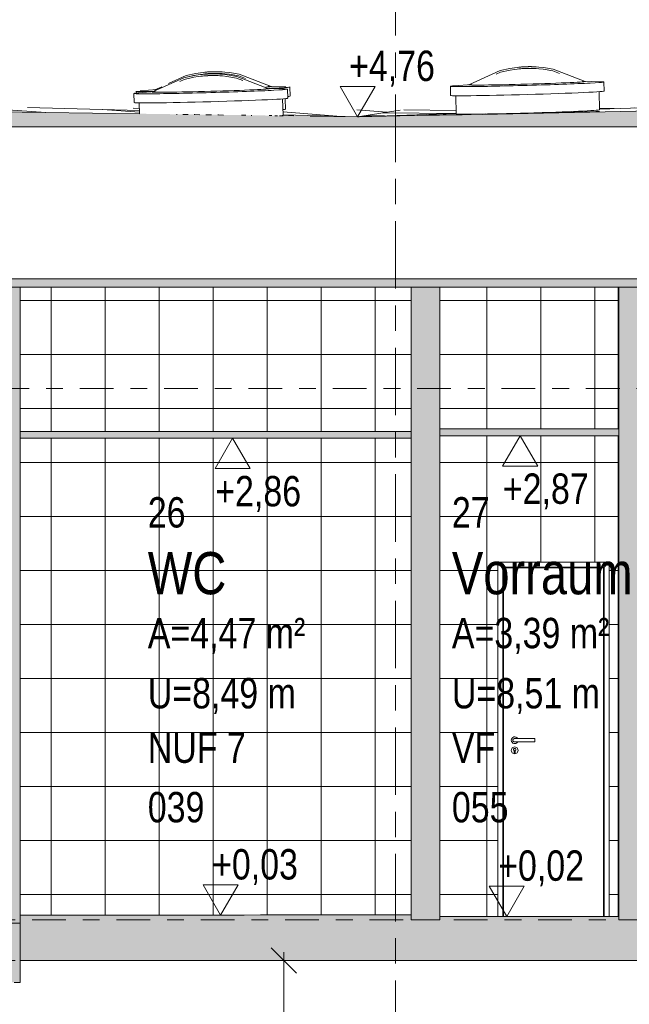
# Model space of a CAD drawing. Header units: metres. Extents: x -34 to 182, y -15 to 869.
# Tile 31 of 46: x 57.88 to 61.5, y -3.3 to 2.54. Entities that reach past the tile are written whole.
import ezdxf

# ---------------------------------------------------------------- set-up
doc = ezdxf.new("R2010")
doc.units = ezdxf.units.M
doc.linetypes.add('_Ebene_', pattern=[0.4, 0.2, -0.1, 0, -0.1])
doc.linetypes.add('_Rasterlinie_', pattern=[0.75, 0.4, -0.1, 0.15, -0.1])
for name, color, linetype, lineweight in [('A_Bem', 7, 'Continuous', 5), ('A_Bem-100', 7, 'Continuous', 5), ('A_Ebenen', 130, 'Continuous', 5), ('A_Fenster', 45, 'Continuous', 5), ('A_Geschossdecken', 7, 'Continuous', 5), ('A_Geschossdecken_Oberflächenschraffur', 7, 'Continuous', 5), ('A_Geschossdecken_Schraffur', 7, 'Continuous', 5), ('A_Hoehenkoten', 124, 'Continuous', 5), ('A_Linien_Feine Linien', 7, 'Continuous', 5), ('A_Raster', 128, 'Continuous', 5), ('A_Raum-Txt', 16, 'Continuous', 5), ('A_Tuer', 128, 'Continuous', 5), ('A_Türen_Element', 128, 'Continuous', 5), ('A_Türen_Rahmen', 128, 'Continuous', 5), ('A_Wand', 244, 'Continuous', 5), ('A_Wand_Schraff', 1, 'Continuous', 5), ('A_Wände_Oberflächenschraffur', 244, 'Continuous', 5)]:
    doc.layers.add(name, color=color, linetype=linetype, lineweight=lineweight)
doc.styles.add('Arial', font='arial.ttf', dxfattribs={"width": 0.8, "height": 0.18})
doc.styles.add('Arial_B', font='txt', dxfattribs={"width": 0.8, "height": 0.25})
doc.styles.add('ISOCPEUR_1', font='isocpeur.ttf', dxfattribs={"width": 0.8, "height": 0.25})
doc.dimstyles.new('BLB-Standard_2_5_Aussen_maskiert', dxfattribs={"dimscale": 0.3048, "dimtxt": 0.248995, "dimasz": 0.492126, "dimexe": 1.32874, "dimexo": 0.0625, "dimgap": 0.032808, "dimtad": 1, "dimrnd": 0.001, "dimzin": 0, "dimdsep": 46, "dimtxsty": 'ISOCPEUR_1', "dimblk1": 'OBLIQUE', "dimblk2": 'OBLIQUE', "dimsah": 1, "dimcen": 0.09, "dimdle": 0.164042, "dimazin": 0, "dimtfac": 1, "dimtdec": 4, "dimtix": 1, "dimtmove": 0, "dimatfit": 3, "dimfxl": 1.32874, "dimfxlon": 1, "dimtvp": 1, "dimtfill": 1, "dimtolj": 1, "dimtzin": 0, "dimarcsym": 2})
pattern_1 = [(0, (61.43652, 18.796), (0, 0.32), []), (90, (61.4365165, 18.796), (-0.001, 6e-20), [])]
pattern_2 = [(0, (108.63052, 18.796), (0, 0.32), []), (90, (108.63052, 18.796), (-0.32, 2e-17), [])]
pattern_3 = [(0, (108.65152, 18.796), (0, 0.32), []), (90, (108.65152, 18.796), (-0.32, 2e-17), [])]

# ---------------------------------------------------------------- blocks, each defined once
blk = doc.blocks.new('FE Dachkuppel rund - Ø_850 _1000_-8070056-F')
at = {"layer": 'A_Fenster', "color": 250, "lineweight": 9}
for p, q in [((-13.0039, 2.1032), (-13.0024, 2.049)), ((-12.877, 2.1142), (-12.9813, 2.1061)), ((-12.8941, 2.112), (-12.894, 2.1097)), ((-12.117, 2.1303), (-12.2216, 2.1326)), ((-12.2043, 2.1291), (-12.2044, 2.1313)), ((-12.0927, 2.0745), (-12.0943, 2.1287)), ((-12.9723, 2.0472), (-12.9705, 1.9815)), ((-12.1199, 1.9737), (-12.1227, 2.071))]:
    blk.add_line(p, q, dxfattribs=at)
at = {"layer": 'A_Fenster', "color": 250, "lineweight": 9, "flags": 128}
for points in [[(-12.894, 2.1122), (-12.7082, 2.1959), (-12.6512, 2.2089), (-12.6243, 2.2132), (-12.6087, 2.2152), (-12.5985, 2.2163), (-12.5913, 2.2169), (-12.5859, 2.2174), (-12.5817, 2.2177), (-12.5784, 2.2179), (-12.5756, 2.2181), (-12.5733, 2.2183), (-12.5714, 2.2184), (-12.5697, 2.2185), (-12.5682, 2.2186), (-12.5668, 2.2186), (-12.5657, 2.2187), (-12.5646, 2.2187), (-12.5636, 2.2188), (-12.5627, 2.2188), (-12.5619, 2.2189), (-12.5611, 2.2189), (-12.5604, 2.2189), (-12.5597, 2.2189), (-12.5591, 2.219), (-12.5585, 2.219), (-12.5579, 2.219), (-12.5574, 2.219), (-12.5568, 2.2191), (-12.5563, 2.2191), (-12.5558, 2.2191), (-12.5554, 2.2191), (-12.5549, 2.2191), (-12.5544, 2.2191), (-12.554, 2.2191), (-12.5535, 2.2192), (-12.5531, 2.2192), (-12.5527, 2.2192), (-12.5522, 2.2192), (-12.552, 2.2192)], [(-12.2045, 2.1315), (-12.3947, 2.2047), (-12.4523, 2.2144), (-12.4794, 2.2172), (-12.4951, 2.2183), (-12.5054, 2.2189), (-12.5126, 2.2191), (-12.518, 2.2193), (-12.5222, 2.2194), (-12.5255, 2.2194), (-12.5283, 2.2194), (-12.5306, 2.2195), (-12.5326, 2.2195), (-12.5343, 2.2195), (-12.5358, 2.2195), (-12.5371, 2.2195), (-12.5383, 2.2194), (-12.5394, 2.2194), (-12.5403, 2.2194), (-12.5412, 2.2194), (-12.5421, 2.2194), (-12.5428, 2.2194), (-12.5435, 2.2194), (-12.5442, 2.2194), (-12.5449, 2.2194), (-12.5455, 2.2194), (-12.546, 2.2193), (-12.5466, 2.2193), (-12.5471, 2.2193), (-12.5476, 2.2193), (-12.5481, 2.2193), (-12.5486, 2.2193), (-12.5491, 2.2193), (-12.5495, 2.2193), (-12.55, 2.2193), (-12.5504, 2.2192), (-12.5508, 2.2192), (-12.5513, 2.2192), (-12.5517, 2.2192), (-12.552, 2.2192)], [(-12.7327, 2.174), (-12.7068, 2.1859), (-12.6499, 2.1989), (-12.6232, 2.2032), (-12.6077, 2.2052), (-12.5976, 2.2063), (-12.5905, 2.207), (-12.5852, 2.2074), (-12.581, 2.2077), (-12.5777, 2.208), (-12.575, 2.2081), (-12.5728, 2.2083), (-12.5708, 2.2084), (-12.5691, 2.2085), (-12.5677, 2.2086), (-12.5663, 2.2086), (-12.5652, 2.2087), (-12.5641, 2.2087), (-12.5632, 2.2088), (-12.5623, 2.2088), (-12.5615, 2.2089), (-12.5607, 2.2089), (-12.56, 2.2089), (-12.5593, 2.209), (-12.5587, 2.209), (-12.5581, 2.209), (-12.5575, 2.209), (-12.557, 2.209), (-12.5565, 2.2091), (-12.556, 2.2091), (-12.5555, 2.2091), (-12.555, 2.2091), (-12.5546, 2.2091), (-12.5541, 2.2091), (-12.5537, 2.2092), (-12.5532, 2.2092), (-12.5528, 2.2092), (-12.5524, 2.2092), (-12.552, 2.2092), (-12.5517, 2.2092)], [(-12.3579, 2.1799), (-12.3956, 2.1946), (-12.453, 2.2045), (-12.4799, 2.2073), (-12.4955, 2.2084), (-12.5057, 2.2089), (-12.5128, 2.2091), (-12.5182, 2.2093), (-12.5223, 2.2094), (-12.5256, 2.2094), (-12.5283, 2.2094), (-12.5306, 2.2095), (-12.5326, 2.2095), (-12.5342, 2.2095), (-12.5357, 2.2095), (-12.537, 2.2095), (-12.5382, 2.2094), (-12.5393, 2.2094), (-12.5402, 2.2094), (-12.5411, 2.2094), (-12.5419, 2.2094), (-12.5427, 2.2094), (-12.5434, 2.2094), (-12.544, 2.2094), (-12.5447, 2.2094), (-12.5453, 2.2094), (-12.5458, 2.2093), (-12.5464, 2.2093), (-12.5469, 2.2093), (-12.5474, 2.2093), (-12.5479, 2.2093), (-12.5484, 2.2093), (-12.5488, 2.2093), (-12.5493, 2.2093), (-12.5497, 2.2093), (-12.5501, 2.2093), (-12.5506, 2.2092), (-12.551, 2.2092), (-12.5514, 2.2092), (-12.5517, 2.2092)]]:
    blk.add_lwpolyline(points, dxfattribs=at)
at = {"layer": 'A_Fenster', "color": 250, "lineweight": 9}
for centre, major_axis, start_param, end_param in [((-12.5491, 2.1159), (0.4548, 0.0128), 2.780739, 4.712142), ((-12.5492, 2.1217), (0.3449, 0.0097), 3.048946, 4.712142), ((-12.5492, 2.1217), (0.3449, 0.0097), 3.048946, 4.712142), ((-12.5492, 2.1217), (0.3449, 0.0097), 4.712142, 6.375338), ((-12.5492, 2.1217), (0.3449, 0.0097), 4.712142, 6.375338), ((-12.5491, 2.1159), (0.4548, 0.0128), 4.712142, 6.644853), ((-12.5476, 2.0617), (0.4548, 0.0128), 3.059661, 4.712142), ((-12.5476, 2.0617), (0.4548, 0.0128), 4.712142, 6.365612), ((-12.5448, 1.9618), (0.4248, 0.0119), 5.985082, 6.282939)]:
    blk.add_ellipse(centre, major_axis=major_axis, ratio=0.016339, start_param=start_param, end_param=end_param, dxfattribs=at)
blk = doc.blocks.new('FE Dachkuppel rund - Ø_850 _1000_-8070055-F')
at = {"layer": 'A_Fenster', "color": 250, "lineweight": 9}
for p, q in [((-10.2417, 2.1729), (-10.3463, 2.1752)), ((-10.329, 2.1716), (-10.3291, 2.1739)), ((-10.2174, 2.117), (-10.2189, 2.1712)), ((-11.1286, 2.1457), (-11.1271, 2.0915)), ((-11.0016, 2.1568), (-11.106, 2.1486)), ((-11.0188, 2.1545), (-11.0187, 2.1523)), ((-10.2443, 2.0062), (-10.2473, 2.1136)), ((-11.097, 2.0897), (-11.094, 1.9824))]:
    blk.add_line(p, q, dxfattribs=at)
at = {"layer": 'A_Fenster', "color": 250, "lineweight": 9, "flags": 128}
for points in [[(-11.0187, 2.1547), (-10.8329, 2.2384), (-10.7759, 2.2514), (-10.749, 2.2557), (-10.7334, 2.2577), (-10.7232, 2.2588), (-10.716, 2.2595), (-10.7106, 2.2599), (-10.7064, 2.2602), (-10.7031, 2.2605), (-10.7003, 2.2607), (-10.698, 2.2608), (-10.696, 2.2609), (-10.6943, 2.261), (-10.6928, 2.2611), (-10.6915, 2.2612), (-10.6903, 2.2612), (-10.6893, 2.2613), (-10.6883, 2.2613), (-10.6874, 2.2614), (-10.6866, 2.2614), (-10.6858, 2.2614), (-10.6851, 2.2615), (-10.6844, 2.2615), (-10.6838, 2.2615), (-10.6832, 2.2615), (-10.6826, 2.2616), (-10.682, 2.2616), (-10.6815, 2.2616), (-10.681, 2.2616), (-10.6805, 2.2616), (-10.68, 2.2616), (-10.6796, 2.2617), (-10.6791, 2.2617), (-10.6787, 2.2617), (-10.6782, 2.2617), (-10.6778, 2.2617), (-10.6773, 2.2617), (-10.6769, 2.2617), (-10.6766, 2.2617)], [(-10.8574, 2.2166), (-10.8314, 2.2285), (-10.7746, 2.2415), (-10.7479, 2.2458), (-10.7324, 2.2477), (-10.7223, 2.2488), (-10.7152, 2.2495), (-10.7099, 2.2499), (-10.7057, 2.2503), (-10.7024, 2.2505), (-10.6997, 2.2507), (-10.6974, 2.2508), (-10.6955, 2.2509), (-10.6938, 2.251), (-10.6923, 2.2511), (-10.691, 2.2512), (-10.6899, 2.2512), (-10.6888, 2.2513), (-10.6878, 2.2513), (-10.687, 2.2514), (-10.6861, 2.2514), (-10.6854, 2.2514), (-10.6847, 2.2515), (-10.684, 2.2515), (-10.6834, 2.2515), (-10.6828, 2.2515), (-10.6822, 2.2516), (-10.6817, 2.2516), (-10.6812, 2.2516), (-10.6807, 2.2516), (-10.6802, 2.2516), (-10.6797, 2.2516), (-10.6792, 2.2517), (-10.6788, 2.2517), (-10.6784, 2.2517), (-10.6779, 2.2517), (-10.6775, 2.2517), (-10.6771, 2.2517), (-10.6766, 2.2517), (-10.6764, 2.2517)], [(-10.3292, 2.174), (-10.5194, 2.2472), (-10.577, 2.257), (-10.6041, 2.2598), (-10.6198, 2.2609), (-10.63, 2.2614), (-10.6373, 2.2617), (-10.6427, 2.2618), (-10.6469, 2.2619), (-10.6502, 2.262), (-10.653, 2.262), (-10.6553, 2.262), (-10.6573, 2.262), (-10.659, 2.262), (-10.6605, 2.262), (-10.6618, 2.262), (-10.663, 2.262), (-10.664, 2.262), (-10.665, 2.262), (-10.6659, 2.262), (-10.6667, 2.2619), (-10.6675, 2.2619), (-10.6682, 2.2619), (-10.6689, 2.2619), (-10.6695, 2.2619), (-10.6701, 2.2619), (-10.6707, 2.2619), (-10.6713, 2.2619), (-10.6718, 2.2619), (-10.6723, 2.2619), (-10.6728, 2.2618), (-10.6733, 2.2618), (-10.6737, 2.2618), (-10.6742, 2.2618), (-10.6746, 2.2618), (-10.6751, 2.2618), (-10.6755, 2.2618), (-10.676, 2.2618), (-10.6764, 2.2618), (-10.6766, 2.2617)], [(-10.4825, 2.2224), (-10.5202, 2.2372), (-10.5777, 2.247), (-10.6046, 2.2498), (-10.6202, 2.2509), (-10.6303, 2.2514), (-10.6375, 2.2517), (-10.6428, 2.2518), (-10.647, 2.2519), (-10.6503, 2.252), (-10.653, 2.252), (-10.6553, 2.252), (-10.6572, 2.252), (-10.6589, 2.252), (-10.6604, 2.252), (-10.6617, 2.252), (-10.6629, 2.252), (-10.6639, 2.252), (-10.6649, 2.252), (-10.6658, 2.252), (-10.6666, 2.2519), (-10.6674, 2.2519), (-10.6681, 2.2519), (-10.6687, 2.2519), (-10.6694, 2.2519), (-10.6699, 2.2519), (-10.6705, 2.2519), (-10.6711, 2.2519), (-10.6716, 2.2519), (-10.6721, 2.2519), (-10.6726, 2.2518), (-10.673, 2.2518), (-10.6735, 2.2518), (-10.6739, 2.2518), (-10.6744, 2.2518), (-10.6748, 2.2518), (-10.6753, 2.2518), (-10.6757, 2.2518), (-10.6761, 2.2518), (-10.6764, 2.2517)]]:
    blk.add_lwpolyline(points, dxfattribs=at)
at = {"layer": 'A_Fenster', "color": 250, "lineweight": 9}
for centre, major_axis, start_param, end_param in [((-10.6739, 2.1642), (0.3449, 0.0097), 4.712142, 6.375338), ((-10.6739, 2.1642), (0.3449, 0.0097), 4.712142, 6.375338), ((-10.6738, 2.1584), (0.4548, 0.0128), 4.712142, 6.644853), ((-10.6738, 2.1584), (0.4548, 0.0128), 2.780739, 4.712142), ((-10.6739, 2.1642), (0.3449, 0.0097), 3.048946, 4.712142), ((-10.6739, 2.1642), (0.3449, 0.0097), 3.048946, 4.712142), ((-10.6722, 2.1042), (0.4548, 0.0128), 4.712142, 6.365612), ((-10.6722, 2.1042), (0.4548, 0.0128), 3.059661, 4.712142), ((-10.6692, 1.9943), (0.4248, 0.0119), 3.141593, 6.282939)]:
    blk.add_ellipse(centre, major_axis=major_axis, ratio=0.016339, start_param=start_param, end_param=end_param, dxfattribs=at)
blk = doc.blocks.new('FE Dachkuppel rund - Ø_850 _1000_-8070057-F')
at = {"layer": 'A_Fenster', "color": 250, "lineweight": 9}
for p, q in [((-12.9899, 2.116), (-12.9896, 2.1054)), ((-12.8682, 2.1267), (-12.9673, 2.119)), ((-12.8801, 2.1249), (-12.88, 2.1226)), ((-12.88, 2.125), (-12.8396, 2.1432)), ((-12.103, 2.1432), (-12.2076, 2.1455)), ((-12.1903, 2.1419), (-12.1903, 2.1442)), ((-12.0787, 2.0873), (-12.0802, 2.1415)), ((-12.1065, 2.0082), (-12.1083, 2.0721))]:
    blk.add_line(p, q, dxfattribs=at)
at = {"layer": 'A_Fenster', "color": 250, "lineweight": 9, "flags": 128}
for points in [[(-12.7994, 2.1613), (-12.6942, 2.2088), (-12.6372, 2.2217), (-12.6103, 2.226), (-12.5947, 2.228), (-12.5845, 2.2291), (-12.5773, 2.2298), (-12.5719, 2.2302), (-12.5677, 2.2306), (-12.5644, 2.2308), (-12.5616, 2.231), (-12.5593, 2.2311), (-12.5573, 2.2312), (-12.5556, 2.2313), (-12.5541, 2.2314), (-12.5528, 2.2315), (-12.5516, 2.2315), (-12.5506, 2.2316), (-12.5496, 2.2316), (-12.5487, 2.2317), (-12.5479, 2.2317), (-12.5471, 2.2317), (-12.5464, 2.2318), (-12.5457, 2.2318), (-12.5451, 2.2318), (-12.5445, 2.2319), (-12.5439, 2.2319), (-12.5433, 2.2319), (-12.5428, 2.2319), (-12.5423, 2.2319), (-12.5418, 2.2319), (-12.5413, 2.232), (-12.5409, 2.232), (-12.5404, 2.232), (-12.54, 2.232), (-12.5395, 2.232), (-12.5391, 2.232), (-12.5386, 2.232), (-12.5382, 2.2321), (-12.5379, 2.2321)], [(-12.6927, 2.1988), (-12.6359, 2.2118), (-12.6092, 2.2161), (-12.5937, 2.2181), (-12.5836, 2.2192), (-12.5765, 2.2198), (-12.5711, 2.2203), (-12.567, 2.2206), (-12.5637, 2.2208), (-12.561, 2.221), (-12.5587, 2.2211), (-12.5568, 2.2213), (-12.5551, 2.2213), (-12.5536, 2.2214), (-12.5523, 2.2215), (-12.5511, 2.2216), (-12.5501, 2.2216), (-12.5491, 2.2216), (-12.5482, 2.2217), (-12.5474, 2.2217), (-12.5467, 2.2218), (-12.546, 2.2218), (-12.5453, 2.2218), (-12.5447, 2.2218), (-12.5441, 2.2219), (-12.5435, 2.2219), (-12.543, 2.2219), (-12.5425, 2.2219), (-12.542, 2.2219), (-12.5415, 2.222), (-12.541, 2.222), (-12.5405, 2.222), (-12.5401, 2.222), (-12.5396, 2.222), (-12.5392, 2.222), (-12.5388, 2.222), (-12.5384, 2.2221), (-12.5379, 2.2221), (-12.5377, 2.2221)], [(-12.1905, 2.1443), (-12.3807, 2.2175), (-12.4383, 2.2273), (-12.4654, 2.2301), (-12.4811, 2.2312), (-12.4913, 2.2317), (-12.4986, 2.232), (-12.504, 2.2321), (-12.5082, 2.2322), (-12.5115, 2.2323), (-12.5143, 2.2323), (-12.5166, 2.2323), (-12.5185, 2.2323), (-12.5203, 2.2323), (-12.5217, 2.2323), (-12.5231, 2.2323), (-12.5243, 2.2323), (-12.5253, 2.2323), (-12.5263, 2.2323), (-12.5272, 2.2323), (-12.528, 2.2323), (-12.5288, 2.2323), (-12.5295, 2.2323), (-12.5302, 2.2322), (-12.5308, 2.2322), (-12.5314, 2.2322), (-12.532, 2.2322), (-12.5326, 2.2322), (-12.5331, 2.2322), (-12.5336, 2.2322), (-12.5341, 2.2322), (-12.5346, 2.2322), (-12.535, 2.2321), (-12.5355, 2.2321), (-12.5359, 2.2321), (-12.5364, 2.2321), (-12.5368, 2.2321), (-12.5373, 2.2321), (-12.5377, 2.2321), (-12.5379, 2.2321)], [(-12.3438, 2.1927), (-12.3815, 2.2075), (-12.439, 2.2173), (-12.4659, 2.2201), (-12.4815, 2.2212), (-12.4916, 2.2217), (-12.4988, 2.222), (-12.5041, 2.2221), (-12.5083, 2.2222), (-12.5116, 2.2223), (-12.5143, 2.2223), (-12.5166, 2.2223), (-12.5185, 2.2223), (-12.5202, 2.2223), (-12.5217, 2.2223), (-12.523, 2.2223), (-12.5242, 2.2223), (-12.5252, 2.2223), (-12.5262, 2.2223), (-12.5271, 2.2223), (-12.5279, 2.2223), (-12.5286, 2.2223), (-12.5294, 2.2223), (-12.53, 2.2222), (-12.5306, 2.2222), (-12.5312, 2.2222), (-12.5318, 2.2222), (-12.5323, 2.2222), (-12.5329, 2.2222), (-12.5334, 2.2222), (-12.5339, 2.2222), (-12.5343, 2.2222), (-12.5348, 2.2221), (-12.5352, 2.2221), (-12.5357, 2.2221), (-12.5361, 2.2221), (-12.5365, 2.2221), (-12.537, 2.2221), (-12.5374, 2.2221), (-12.5377, 2.2221)]]:
    blk.add_lwpolyline(points, dxfattribs=at)
at = {"layer": 'A_Fenster', "color": 250, "lineweight": 9}
for centre, major_axis, start_param, end_param in [((-12.535, 2.1288), (0.4548, 0.0128), 3.213605, 3.389367), ((-12.535, 2.1288), (0.4548, 0.0128), 3.389367, 3.554713), ((-12.535, 2.1288), (0.4548, 0.0128), 3.554714, 3.72006), ((-12.535, 2.1288), (0.4548, 0.0128), 3.72006, 3.813109), ((-12.5352, 2.1345), (0.3449, 0.0097), 3.236389, 3.325658), ((-12.5352, 2.1345), (0.3449, 0.0097), 3.236389, 3.325658), ((-12.5352, 2.1345), (0.3449, 0.0097), 5.842688, 6.005739), ((-12.5352, 2.1345), (0.3449, 0.0097), 5.842688, 6.005739), ((-12.535, 2.1288), (0.4548, 0.0128), 5.516647, 5.538877), ((-12.5352, 2.1345), (0.3449, 0.0097), 6.005739, 6.188395), ((-12.5352, 2.1345), (0.3449, 0.0097), 6.005739, 6.188395), ((-12.535, 2.1288), (0.4548, 0.0128), 5.538877, 5.704224), ((-12.535, 2.1288), (0.4548, 0.0128), 5.704224, 5.869571), ((-12.535, 2.1288), (0.4548, 0.0128), 5.869571, 6.034918), ((-12.535, 2.1288), (0.4548, 0.0128), 6.034918, 6.211173), ((-12.5335, 2.0746), (0.4548, 0.0128), 6.021397, 6.20922)]:
    blk.add_ellipse(centre, major_axis=major_axis, ratio=0.016339, start_param=start_param, end_param=end_param, dxfattribs=at)
blk = doc.blocks.new('TU DF 1 - Rahmenstock flächenbündig variabel - DL - H - 580 x 2060-8144146-F')
at = {"layer": 'A_Tuer', "color": 250, "lineweight": 9}
for p, q in [((-10.7473, -1.7201), (-10.7476, -1.7201)), ((-10.6276, -1.7201), (-10.7476, -1.7201)), ((-10.7473, -1.7201), (-10.7476, -1.7201)), ((-10.6276, -1.7201), (-10.7476, -1.7201)), ((-10.7476, -1.7401), (-10.7473, -1.7401)), ((-10.7476, -1.7401), (-10.6276, -1.7401)), ((-10.7476, -1.7401), (-10.7473, -1.7401)), ((-10.7476, -1.7401), (-10.6276, -1.7401)), ((-10.7472, -1.7101), (-10.7473, -1.7101)), ((-10.7473, -1.7501), (-10.7472, -1.7501)), ((-10.7497, -1.8036), (-10.7497, -1.7916)), ((-10.7496, -1.7916), (-10.7496, -1.8036)), ((-10.7472, -1.7701), (-10.7473, -1.7701)), ((-10.7449, -1.7916), (-10.7449, -1.8036)), ((-10.7473, -1.8101), (-10.7472, -1.8101))]:
    blk.add_line(p, q, dxfattribs=at)
for centre, major_axis, ratio, start_param, end_param in [((-10.7473, -1.7301), (0, 0.02), 0.999969, 5.235988, 7.853982), ((-10.7473, -1.7301), (0, 0.02), 0.999969, 1.570796, 4.18879), ((-10.7472, -1.7301), (0, 0.02), 0.999969, 5.235988, 5.497787), ((-10.7472, -1.7301), (0, 0.02), 0.999969, 3.926991, 4.18879), ((-10.6276, -1.7301), (0, 0.01), 0.007866, 0, 1.570796), ((-10.6276, -1.7301), (0, 0.01), 0.007866, 0, 1.570796), ((-10.6276, -1.7301), (0, 0.01), 0.007866, 1.570796, 3.141593), ((-10.6276, -1.7301), (0, 0.01), 0.007866, 1.570796, 3.141593), ((-10.6276, -1.7301), (0, 0.01), 0.007866, 4.712389, 6.021386), ((-10.6276, -1.7301), (0, 0.01), 0.007866, 4.712389, 6.021386), ((-10.6276, -1.7301), (0, 0.01), 0.007866, 3.403392, 4.712389), ((-10.6276, -1.7301), (0, 0.01), 0.007866, 3.403392, 4.712389), ((-10.7473, -1.7901), (0, 0.02), 0.999969, 4.712389, 7.853982), ((-10.7473, -1.7901), (0, 0.02), 0.999969, 1.570796, 4.712389), ((-10.7473, -1.7851), (0, 0.00699), 0.999969, 3.491891, 9.074479), ((-10.7472, -1.7851), (0, 0.00699), 0.999969, 0.761262, 2.53754), ((-10.7473, -1.8036), (0, 0.0024), 0.999969, 1.570796, 4.712389), ((-10.7472, -1.8036), (0, 0.0024), 0.999969, 1.570796, 3.403392), ((-10.7472, -1.8036), (0, 0.0024), 0.999969, 3.665191, 4.18879), ((-10.7472, -1.8036), (0, 0.0024), 0.999969, 4.45059, 4.712389), ((-10.7472, -1.7901), (0, 0.02), 0.999969, 4.712389, 5.497787), ((-10.7472, -1.7901), (0, 0.02), 0.999969, 3.926991, 4.712389)]:
    blk.add_ellipse(centre, major_axis=major_axis, ratio=ratio, start_param=start_param, end_param=end_param, dxfattribs=at)
for points, knots in [([(-10.7577, -1.7301), (-10.7577, -1.7292), (-10.7575, -1.7279), (-10.7569, -1.7263), (-10.7563, -1.7251), (-10.7557, -1.7242), (-10.7552, -1.7235), (-10.7546, -1.7229), (-10.7537, -1.7221), (-10.7528, -1.7215), (-10.752, -1.7211), (-10.7514, -1.7209), (-10.7508, -1.7206), (-10.7502, -1.7204), (-10.7495, -1.7203), (-10.7489, -1.7202), (-10.7482, -1.7201), (-10.7478, -1.7201), (-10.7476, -1.7201)], [0, 0, 0, 0, 0.0833333, 0.125, 0.1666667, 0.2083333, 0.2291667, 0.25, 0.2916667, 0.3333333, 0.3541667, 0.375, 0.3958333, 0.4166667, 0.4375, 0.4583333, 0.4791667, 0.5, 0.5, 0.5, 0.5]), ([(-10.7577, -1.7301), (-10.7577, -1.7292), (-10.7575, -1.7279), (-10.7569, -1.7263), (-10.7563, -1.7251), (-10.7557, -1.7242), (-10.7552, -1.7235), (-10.7546, -1.7229), (-10.7537, -1.7221), (-10.7528, -1.7215), (-10.752, -1.7211), (-10.7514, -1.7209), (-10.7508, -1.7206), (-10.7502, -1.7204), (-10.7495, -1.7203), (-10.7489, -1.7202), (-10.7482, -1.7201), (-10.7478, -1.7201), (-10.7476, -1.7201)], [0, 0, 0, 0, 0.0833333, 0.125, 0.1666667, 0.2083333, 0.2291667, 0.25, 0.2916667, 0.3333333, 0.3541667, 0.375, 0.3958333, 0.4166667, 0.4375, 0.4583333, 0.4791667, 0.5, 0.5, 0.5, 0.5]), ([(-10.7476, -1.7401), (-10.7478, -1.7401), (-10.7482, -1.7401), (-10.7489, -1.74), (-10.7495, -1.7399), (-10.7502, -1.7398), (-10.7508, -1.7396), (-10.7514, -1.7393), (-10.752, -1.7391), (-10.7526, -1.7388), (-10.7532, -1.7384), (-10.7539, -1.7379), (-10.7546, -1.7373), (-10.7552, -1.7367), (-10.7557, -1.736), (-10.7563, -1.7351), (-10.7569, -1.7339), (-10.7575, -1.7323), (-10.7577, -1.731), (-10.7577, -1.7301)], [0.5, 0.5, 0.5, 0.5, 0.5208333, 0.5416667, 0.5625, 0.5833333, 0.6041667, 0.625, 0.6458333, 0.6666667, 0.6875, 0.7083333, 0.75, 0.7708333, 0.7916667, 0.8333333, 0.875, 0.9166667, 1, 1, 1, 1]), ([(-10.7476, -1.7401), (-10.7478, -1.7401), (-10.7482, -1.7401), (-10.7489, -1.74), (-10.7495, -1.7399), (-10.7502, -1.7398), (-10.7508, -1.7396), (-10.7514, -1.7393), (-10.752, -1.7391), (-10.7526, -1.7388), (-10.7532, -1.7384), (-10.7539, -1.7379), (-10.7546, -1.7373), (-10.7552, -1.7367), (-10.7557, -1.736), (-10.7563, -1.7351), (-10.7569, -1.7339), (-10.7575, -1.7323), (-10.7577, -1.731), (-10.7577, -1.7301)], [0.5, 0.5, 0.5, 0.5, 0.5208333, 0.5416667, 0.5625, 0.5833333, 0.6041667, 0.625, 0.6458333, 0.6666667, 0.6875, 0.7083333, 0.75, 0.7708333, 0.7916667, 0.8333333, 0.875, 0.9166667, 1, 1, 1, 1])]:
    blk.add_open_spline(points, degree=3, knots=knots, dxfattribs=at)
at = {"layer": 'A_Türen_Element', "color": 250, "lineweight": 9}
for p, q in [((-10.2212, -0.7091), (-10.8132, -0.7091)), ((-10.8132, -0.7091), (-10.8132, -2.7751)), ((-10.2212, -2.7751), (-10.2212, -0.7091)), ((-10.2209, -0.7091), (-10.2212, -0.7091)), ((-10.2209, -0.7091), (-10.2209, -2.7751))]:
    blk.add_line(p, q, dxfattribs=at)
at = {"layer": 'A_Türen_Rahmen', "color": 250, "lineweight": 9}
for p, q in [((-10.1872, -0.6751), (-10.8472, -0.6751)), ((-10.8472, -2.7751), (-10.8472, -0.6751)), ((-10.8172, -0.7051), (-10.8472, -0.6751)), ((-10.1872, -0.6751), (-10.2172, -0.7051)), ((-10.1872, -2.7751), (-10.1872, -0.6751)), ((-10.8172, -0.7051), (-10.8172, -2.7751)), ((-10.8172, -0.7051), (-10.2172, -0.7051)), ((-10.8168, -2.7751), (-10.8168, -0.7051)), ((-10.2172, -0.7051), (-10.2172, -2.7751))]:
    blk.add_line(p, q, dxfattribs=at)
blk = doc.blocks.new('Höhenkoten - leer-6237472-F')
at = {"layer": 'A_Hoehenkoten'}
for p, q in [((-23.5985, -6.7651), (-23.8064, -6.7651)), ((-23.7024, -6.9451), (-23.8064, -6.7651)), ((-23.7024, -6.9451), (-23.5985, -6.7651))]:
    blk.add_line(p, q, dxfattribs=at)
blk = doc.blocks.new('DIMBLOCK167-F')
at = {"layer": 'A_Bem-100', "lineweight": 9}
for p, q in [((59.4493, -3.0351), (59.3743, -2.9601)), ((59.4493, -3.0351), (59.5243, -3.1101)), ((59.4493, -6.3751), (59.3743, -6.3001)), ((59.4493, -6.3751), (59.5243, -6.4501))]:
    blk.add_line(p, q, dxfattribs=at)
at = {"layer": 'A_Bem-100'}
for p, q in [((59.4493, -2.9851), (59.4493, -6.3751)), ((59.8543, -3.0351), (59.0443, -3.0351)), ((59.4493, -3.0351), (59.8543, -3.0351)), ((59.8543, -6.3751), (59.0443, -6.3751)), ((59.4493, -6.3751), (59.8543, -6.3751))]:
    blk.add_line(p, q, dxfattribs=at)
at = {"layer": 'A_Bem-100', "color": 0, "insert": (59.1127, -4.9553), "char_height": 0.25, "width": 0.600537, "attachment_point": 1, "rotation": 90, "line_spacing_factor": 1.149209, "style": 'ISOCPEUR_1', "bg_fill": 3, "box_fill_scale": 1.25, "bg_fill_color": 256, "bg_fill_true_color": 13158600, "bg_fill_transparency": 0}
blk.add_mtext('3,34', dxfattribs=at)
blk = doc.blocks.new('_Oblique')
at = {"color": 0, "linetype": 'ByBlock', "lineweight": -2}
blk.add_line((-0.5, -0.5), (0.5, 0.5), dxfattribs=at)

msp = doc.modelspace()

# ---------------------------------------------------------------- hatches: boundary and pattern name
at = {"layer": 'A_Geschossdecken_Oberflächenschraffur'}
h = msp.add_hatch(dxfattribs=at)
h.set_pattern_fill('FP_63', color=9, style=0, pattern_type=2)
h.set_pattern_definition([(359.236, (51.5555165, 2.07), (-0.30195981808, 0.00502675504), [])])
h.paths.add_polyline_path([(59.9022, 1.9634), (59.8862, 1.9649), (52.1342, 2.0736), (45.3865, 2.1664), (46.7004, 2.1465), (59.885, 1.9636)], flags=0)
h = msp.add_hatch(dxfattribs=at)
h.set_pattern_fill('FP_64', color=9, style=0, pattern_type=2)
h.set_pattern_definition([(181.014, (61.2315165, 1.98), (-0.588854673, -0.0134228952), [])])
h.paths.add_polyline_path([(59.9022, 1.9634), (68.4579, 2.1495), (68.4578, 2.1528), (62.731, 2.0278), (61.2692, 1.9944), (60.6631, 1.981), (59.8926, 1.9643), (59.8969, 1.9639)], flags=0)
h.paths.add_polyline_path([(59.9022, 1.9652), (59.9022, 1.9653), (59.9453, 1.9662)], flags=0)
h.paths.add_polyline_path([(61.1906, 1.9937), (61.1906, 1.9937), (61.2002, 1.9939)], flags=0)
h.paths.add_polyline_path([(61.1834, 1.9935), (61.1834, 1.9935), (61.1906, 1.9937)], flags=0)
h.paths.add_polyline_path([(61.3038, 1.9959), (61.3038, 1.9959), (61.3147, 1.9961)], flags=0)
h.paths.add_polyline_path([(69.3077, 2.1683), (69.7542, 2.1808), (69.3076, 2.1712), (69.3077, 2.1683)], flags=0)
h = msp.add_hatch(dxfattribs=at)
h.set_pattern_fill('FP_36', color=9, style=0, pattern_type=2)
h.set_pattern_definition([(176.069, (51.413517, 2.085), (-0.58836119, 0.00033594), [])])
h.paths.add_polyline_path([(59.8862, 1.9649), (59.4445, 1.9768), (59.4439, 1.9735), (59.4323, 1.9718), (59.4388, 1.9712), (59.8381, 1.9656)], flags=0)
h.paths.add_polyline_path([(58.594, 1.9832), (58.5935, 2.0018), (57.9303, 2.0207), (56.6685, 2.0306), (56.6682, 2.0161), (55.7675, 2.0232), (58.5913, 1.9832)], flags=0)
h.paths.add_polyline_path([(54.3483, 2.0433), (54.348, 2.0489), (53.8717, 2.0527), (53.8717, 2.05), (54.348, 2.0433)], flags=0)
h = msp.add_hatch(dxfattribs=at)
h.set_pattern_fill('FP_38', color=9, style=0, pattern_type=2)
h.set_pattern_definition([(177.949, (65.319517, 2.085), (-0.58884014, -0.01293425), [])])
h.paths.add_polyline_path([(59.8862, 1.9649), (60.5513, 1.9806), (60.4761, 1.9814), (60.4705, 1.9834), (60.4705, 1.9837), (59.9015, 1.9654)], flags=0)
h.paths.add_polyline_path([(60.8692, 1.9866), (64.9376, 2.0776), (63.115, 2.048), (63.0657, 2.0448), (62.9283, 2.0399), (62.7272, 2.0355), (62.5215, 2.033), (62.3415, 2.033), (62.2766, 2.0349), (62.2719, 2.0359), (61.8698, 2.0287), (61.3201, 2.0099), (61.3194, 2.006), (61.3105, 2.0045), (61.261, 2.001), (61.1239, 1.9949), (60.8722, 1.9867)], flags=0)
h.paths.add_polyline_path([(61.2693, 1.9974), (61.2693, 1.9974), (61.2743, 1.9975)], flags=0)
h.paths.add_polyline_path([(61.3147, 1.9984), (61.3147, 1.9984), (61.319, 1.9984)], flags=0)
h.paths.add_polyline_path([(61.4306, 2.0009), (61.4306, 2.0009), (61.4558, 2.0014)], flags=0)
h.paths.add_polyline_path([(61.9285, 2.0116), (61.9285, 2.0116), (61.983, 2.0128)], flags=0)
h = msp.add_hatch(dxfattribs=at)
h.set_pattern_fill('FP_35', color=9, style=0, pattern_type=2)
h.set_pattern_definition([(175.509, (58.812517, 2.137), (-0.5958564, -0.000344), [])])
h.paths.add_polyline_path([(59.8862, 1.9649), (60.1391, 2.0049), (59.4492, 2.0087), (59.4436, 2.0083), (59.4446, 1.9775), (59.8528, 1.9659)], flags=0)
h.paths.add_polyline_path([(58.5935, 2.0018), (58.5931, 2.0159), (57.9304, 2.0207), (58.5913, 2.0018)], flags=0)
h = msp.add_hatch(dxfattribs=at)
h.set_pattern_fill('FP_37', color=9, style=0, pattern_type=2)
h.set_pattern_definition([(179.575, (61.492517, 2.085), (-0.46312078, -0.01456516), [])])
h.paths.add_polyline_path([(59.8862, 1.9649), (60.4705, 1.9837), (60.4698, 2.0096), (60.1391, 2.0049), (59.8875, 1.9651)], flags=0)
h.paths.add_polyline_path([(61.3201, 2.011), (61.8698, 2.0297), (61.3198, 2.0208), (61.32, 2.0135)], flags=0)
at = {"layer": 'A_Geschossdecken_Schraffur', "lineweight": 9}
h = msp.add_hatch(color=253, dxfattribs=at)
h.paths.add_polyline_path([(42.9257, 0.9549), (70.7403, 0.9549), (70.7403, 2.2049), (68.662, 2.1528), (59.9022, 1.9634), (45.7948, 2.16), (42.9257, 2.2049), (42.9257, 1.2298)], flags=0)
h.paths.add_polyline_path([(63.0018, 1.0049), (43.3274, 1.0049), (43.3274, 1.9049), (70.6376, 1.9049), (70.6376, 1.0049), (64.8131, 1.0049)], flags=0)
for points in [[(57.8862, 0.0599), (60.2032, 0.0599), (60.2032, 0.0999), (57.8862, 0.0999)], [(60.3732, 0.0749), (61.4355, 0.0749), (61.4355, 0.1149), (60.3732, 0.1149)], [(60.2032, -2.7951), (60.2032, -2.7651), (57.8862, -2.766), (57.8862, -2.7951), (59.3793, -2.7951)], [(61.1906, -2.8151), (61.4278, -2.8151), (61.4278, -2.7951), (61.4355, -2.7951), (61.4355, -2.7751), (60.3732, -2.7753), (60.3732, -2.8151)], [(57.8862, -3.1651), (57.8862, -2.8151), (43.1256, -2.8151), (43.1256, -3.1651), (57.8509, -3.1651)]]:
    msp.add_hatch(color=253, dxfattribs=at).paths.add_polyline_path(points, flags=0)
h = msp.add_hatch(color=253, dxfattribs=at)
h.paths.add_polyline_path([(57.8862, -3.0351), (61.6505, -3.0351), (61.6505, -2.7951), (61.4278, -2.7951), (61.4278, -2.8151), (60.3732, -2.8151), (60.3732, -2.7951), (57.8862, -2.7951)], flags=0)
h.paths.add_polyline_path([(67.3295, -3.0351), (67.3295, -2.7951), (67.0445, -2.7951), (67.0445, -2.8351), (64.0015, -2.8351), (64.0015, -2.7951), (63.7015, -2.7951), (63.7015, -3.0351), (66.6244, -3.0351)], flags=0)
at = {"layer": 'A_Wand_Schraff', "lineweight": 9}
for points in [[(57.8862, -2.8151), (57.8862, 0.9549), (57.4862, 0.9549), (57.4862, -2.8151), (57.568, -2.8151)], [(60.3732, -2.7951), (60.3732, 0.9549), (60.2032, 0.9549), (60.2032, -2.7951), (60.2849, -2.7951)], [(61.6505, -2.7951), (61.6505, 0.9549), (61.4355, 0.9549), (61.4355, -2.7951)]]:
    msp.add_hatch(color=253, dxfattribs=at).paths.add_polyline_path(points, flags=0)
at = {"layer": 'A_Wände_Oberflächenschraffur'}
h = msp.add_hatch(dxfattribs=at)
h.set_pattern_fill('FP_52', color=133, style=0, pattern_type=2)
h.set_pattern_definition(pattern_2)
h.paths.add_polyline_path([(57.8862, -2.766), (60.2032, -2.7651), (60.2032, 0.0599), (57.8862, 0.0599), (57.8862, -2.7651)], flags=0)
h.paths.add_polyline_path([(59.381, 0.0999), (60.2032, 0.0999), (60.2032, 0.9549), (57.8862, 0.9549), (57.8862, 0.0999), (59.3793, 0.0999)], flags=0)
h = msp.add_hatch(dxfattribs=at)
h.set_pattern_fill('FP_52', color=133, style=0, pattern_type=2)
h.set_pattern_definition(pattern_2)
h.paths.add_polyline_path([(57.8862, -2.766), (60.2032, -2.7651), (60.2032, 0.0599), (57.8862, 0.0599), (57.8862, -2.7651)], flags=0)
h.paths.add_polyline_path([(59.381, 0.0999), (60.2032, 0.0999), (60.2032, 0.9549), (57.8862, 0.9549), (57.8862, 0.0999), (59.3793, 0.0999)], flags=0)
h = msp.add_hatch(dxfattribs=at)
h.set_pattern_fill('FP_69', color=133, style=0, pattern_type=2)
h.set_pattern_definition(pattern_3)
h.paths.add_polyline_path([(60.3732, -2.7753), (60.7173, -2.7751), (60.7173, -0.6751), (61.3773, -0.6751), (61.3773, -2.7751), (61.4311, -2.7751), (61.4311, 0.0749), (60.3732, 0.0749), (60.3732, -2.7751)], flags=0)
h.paths.add_polyline_path([(61.0679, 0.1149), (61.4311, 0.1149), (61.4311, 0.9549), (60.3732, 0.9549), (60.3732, 0.1149), (61.0487, 0.1149)], flags=0)
h = msp.add_hatch(dxfattribs=at)
h.set_pattern_fill('FP_69', color=133, style=0, pattern_type=2)
h.set_pattern_definition(pattern_3)
h.paths.add_polyline_path([(60.3732, -2.7753), (60.7173, -2.7751), (60.7173, -0.6751), (61.3773, -0.6751), (61.3773, -2.7751), (61.4311, -2.7751), (61.4311, 0.0749), (60.3732, 0.0749), (60.3732, -2.7751)], flags=0)
h.paths.add_polyline_path([(61.0679, 0.1149), (61.4311, 0.1149), (61.4311, 0.9549), (60.3732, 0.9549), (60.3732, 0.1149), (61.0487, 0.1149)], flags=0)
h = msp.add_hatch(dxfattribs=at)
h.set_pattern_fill('FP_53', color=133, style=0, pattern_type=2)
h.set_pattern_definition(pattern_1)
h.paths.add_polyline_path([(61.4355, -2.7751), (61.4355, 0.0749), (61.432, 0.0749), (61.432, -2.7751)], flags=0)
h.paths.add_polyline_path([(61.432, 0.1149), (61.4355, 0.1149), (61.4355, 0.9549), (61.432, 0.9549)], flags=0)
h = msp.add_hatch(dxfattribs=at)
h.set_pattern_fill('FP_53', color=133, style=0, pattern_type=2)
h.set_pattern_definition(pattern_1)
h.paths.add_polyline_path([(61.4355, -2.7751), (61.4355, 0.0749), (61.432, 0.0749), (61.432, -2.7751)], flags=0)
h.paths.add_polyline_path([(61.432, 0.1149), (61.4355, 0.1149), (61.4355, 0.9549), (61.432, 0.9549)], flags=0)
h = msp.add_hatch(dxfattribs=at)
h.set_pattern_fill('FP_52', color=133, style=0, pattern_type=2)
h.set_pattern_definition(pattern_2)
h.paths.add_polyline_path([(61.4311, -2.7751), (61.432, -2.7751), (61.4311, -1.6458)], flags=0)
h = msp.add_hatch(dxfattribs=at)
h.set_pattern_fill('FP_52', color=133, style=0, pattern_type=2)
h.set_pattern_definition(pattern_2)
h.paths.add_polyline_path([(61.4311, -2.7751), (61.432, -2.7751), (61.4311, -1.6458)], flags=0)

# ---------------------------------------------------------------- linework, layer by layer
at = {"layer": 'A_Ebenen', "color": 170, "linetype": '_Ebene_', "lineweight": 9}
for p, q in [((98.1569, 0.9549), (38.7395, 0.9549)), ((38.7395, 0.3549), (98.1569, 0.3549)), ((98.1569, -2.7951), (40.0095, -2.7951)), ((98.1569, -3.0351), (40.0095, -3.0351))]:
    msp.add_line(p, q, dxfattribs=at)
at = {"layer": 'A_Geschossdecken', "color": 250, "lineweight": 9}
for p, q in [((68.9241, 2.1584), (60.6245, 1.979)), ((55.7675, 2.0232), (58.594, 1.9832)), ((58.5935, 2.0018), (57.9303, 2.0207)), ((59.445, 2.0083), (59.4522, 2.009)), ((59.4522, 2.009), (59.4565, 2.0097)), ((59.8862, 1.9649), (60.1391, 2.0049)), ((60.9308, 1.9879), (60.8606, 1.9864)), ((61.9285, 2.0305), (61.3201, 2.011)), ((58.8126, 1.9793), (58.8166, 1.9793)), ((58.8508, 1.9788), (58.8532, 1.9788)), ((58.8532, 1.9788), (58.8816, 1.9783)), ((59.1983, 1.974), (59.2245, 1.9736)), ((59.256, 1.9732), (59.26, 1.9731)), ((59.3617, 1.9718), (59.3779, 1.9716)), ((59.4236, 1.9711), (59.4255, 1.9711)), ((59.4395, 1.9711), (59.4281, 1.9713)), ((59.8862, 1.9649), (59.4445, 1.9775)), ((59.6057, 1.9689), (59.8862, 1.9649)), ((60.4705, 1.9837), (59.8862, 1.9649)), ((60.6467, 1.9817), (59.8862, 1.9649)), ((59.8862, 1.9649), (59.8952, 1.964)), ((60.472, 1.9774), (60.4707, 1.9774)), ((60.4707, 1.9774), (60.4764, 1.9774)), ((42.9257, 0.9549), (70.6809, 0.9549)), ((60.2032, 0.0999), (57.8862, 0.0999)), ((57.8862, 0.0599), (60.2032, 0.0599)), ((61.4355, 0.1149), (60.3732, 0.1149)), ((60.3732, 0.0749), (61.4355, 0.0749)), ((59.2141, -2.766), (57.8862, -2.766)), ((57.8862, -2.766), (57.8862, -3.1651)), ((59.3099, -2.7651), (59.2141, -2.766)), ((60.2032, -2.7651), (59.3099, -2.7651)), ((60.2032, -2.7951), (60.2032, -2.7651)), ((60.5063, -2.7751), (60.3732, -2.7753)), ((60.3732, -2.7753), (60.3732, -2.7951)), ((61.4355, -2.7751), (60.5063, -2.7751)), ((61.4355, -2.7951), (61.4355, -2.7751)), ((64.0015, -2.7951), (61.4355, -2.7951)), ((57.8862, -2.8151), (56.809, -2.8151)), ((57.8862, -3.0351), (70.5368, -3.0351)), ((57.8509, -3.1651), (57.8862, -3.1651))]:
    msp.add_line(p, q, dxfattribs=at)
at = {"layer": 'A_Geschossdecken', "color": 250, "lineweight": 9, "flags": 128}
for points in [[(60.4764, 1.9774), (60.4937, 1.9777), (60.5218, 1.9782), (60.5602, 1.9789), (60.6077, 1.9799), (60.6631, 1.981), (60.7248, 1.9823), (60.7912, 1.9837), (60.8604, 1.9852), (60.9306, 1.9867), (60.9998, 1.9882), (61.0662, 1.9897), (61.1279, 1.9911), (61.1833, 1.9923), (61.2308, 1.9934), (61.2692, 1.9944), (61.2974, 1.9951), (61.3147, 1.9955), (61.3205, 1.9957)], [(61.3147, 1.9957), (61.2975, 1.9954), (61.2693, 1.9949), (61.2309, 1.9942), (61.1834, 1.9932), (61.1281, 1.9921), (61.0663, 1.9908), (61, 1.9894), (60.9308, 1.9879)], [(58.9178, 1.9778), (58.9206, 1.9778), (58.9503, 1.9774)], [(58.9875, 1.9769), (58.9908, 1.9768), (59.0209, 1.9764)], [(59.0581, 1.9759), (59.0618, 1.9758), (59.0915, 1.9754)], [(59.3962, 1.9714), (59.3989, 1.9714), (59.4108, 1.9712)], [(59.4255, 1.9711), (59.4399, 1.9709), (59.4447, 1.9709)], [(60.6554, 1.9819), (60.6079, 1.9808), (60.5603, 1.9797), (60.5219, 1.9788), (60.4937, 1.9781)]]:
    msp.add_lwpolyline(points, dxfattribs=at)
at = {"layer": 'A_Linien_Feine Linien'}
for p, q in [((70.6376, 1.9049), (43.3274, 1.9049)), ((43.3274, 1.0049), (70.6376, 1.0049))]:
    msp.add_line(p, q, dxfattribs=at)
at = {"layer": 'A_Raster', "linetype": '_Rasterlinie_', "lineweight": 9}
msp.add_line((60.1103, -13.3036), (60.1103, 13.0853), dxfattribs=at)
at = {"layer": 'A_Wand', "color": 250, "lineweight": 9}
for p, q in [((57.8862, -2.766), (57.8862, 0.9549)), ((60.2032, 0.9549), (60.2032, -2.7651)), ((60.3732, -2.7753), (60.3732, 0.9549)), ((61.4311, 0.1149), (61.4311, 0.9549)), ((61.432, 0.9549), (61.432, 0.1149)), ((61.4355, 0.9549), (61.4355, -2.7751)), ((61.4311, -2.7751), (61.4311, 0.0749)), ((61.432, 0.0749), (61.432, -2.7751)), ((60.7173, -2.7751), (60.7173, -0.6751)), ((60.7173, -0.6751), (61.3773, -0.6751)), ((61.3773, -0.6751), (61.3773, -2.7751)), ((60.2032, -2.7951), (60.3732, -2.7951))]:
    msp.add_line(p, q, dxfattribs=at)

# ---------------------------------------------------------------- block references
at = {"layer": 'A_Fenster', "color": 250, "lineweight": 9}
for name in ['FE Dachkuppel rund - Ø_850 _1000_-8070056-F', 'FE Dachkuppel rund - Ø_850 _1000_-8070057-F', 'FE Dachkuppel rund - Ø_850 _1000_-8070055-F']:
    msp.add_blockref(name, (71.5645, 0), dxfattribs=at)
at = {"layer": 'A_Hoehenkoten', "extrusion": (0, 0, -1)}
msp.add_blockref('Höhenkoten - leer-6237472-F', (-36.1838, 8.91), dxfattribs=at)
at = {"layer": 'A_Hoehenkoten', "rotation": 180}
for p in [(35.4425, -6.8852), (37.1471, -6.8702)]:
    msp.add_blockref('Höhenkoten - leer-6237472-F', p, dxfattribs=at)
at = {"layer": 'A_Hoehenkoten'}
for p in [(82.7767, 4.1776), (84.4725, 4.17)]:
    msp.add_blockref('Höhenkoten - leer-6237472-F', p, dxfattribs=at)
at = {"layer": 'A_Tuer', "color": 250, "lineweight": 9}
msp.add_blockref('TU DF 1 - Rahmenstock flächenbündig variabel - DL - H - 580 x 2060-8144146-F', (71.5645, 0), dxfattribs=at)

# ---------------------------------------------------------------- texts
at = {"layer": 'A_Hoehenkoten', "char_height": 0.18, "width": 0.601593, "attachment_point": 1, "line_spacing_factor": 0.941778, "style": 'Arial'}
for s, insert in [('+4,76', (59.8355, 2.3571)), ('+2,86', (59.0423, -0.1638)), ('+2,87', (60.747, -0.149)), ('+0,03', (59.0236, -2.3753)), ('+0,02', (60.7194, -2.3829))]:
    msp.add_mtext(s, dxfattribs=dict(at, insert=insert))
at = {"layer": 'A_Raum-Txt', "attachment_point": 1}
for s, insert, char_height, width, style in [('26', (58.6426, -0.2894), 0.18, 0.269367, 'Arial'), ('27', (60.445, -0.2894), 0.18, 0.269367, 'Arial'), ('WC', (58.6426, -0.6149), 0.25, 0.557974, 'Arial_B'), ('Vorraum', (60.445, -0.6149), 0.25, 1.391729, 'Arial_B'), ('A=4,47 m²', (58.6426, -1.0047), 0.18, 1.109535, 'Arial'), ('A=3,39 m²', (60.445, -1.0047), 0.18, 1.109535, 'Arial'), ('U=8,49 m', (58.6426, -1.3614), 0.18, 1.0454, 'Arial'), ('U=8,51 m', (60.445, -1.3614), 0.18, 1.0454, 'Arial'), ('NUF 7', (58.6426, -1.684), 0.18, 0.692658, 'Arial'), ('VF', (60.445, -1.684), 0.18, 0.307848, 'Arial'), ('039', (58.6426, -2.0366), 0.18, 0.40405, 'Arial'), ('055', (60.445, -2.0366), 0.18, 0.40405, 'Arial')]:
    msp.add_mtext(s, dxfattribs=dict(at, insert=insert, char_height=char_height, width=width, style=style))

# ---------------------------------------------------------------- next in the draw order: dimensions: what is measured, and where the dimension line sits
at = {"layer": 'A_Bem'}
dim = msp.add_linear_dim(base=(59.4493, -6.3751), p1=(59.8543, -3.0351), p2=(59.8543, -6.3751), angle=90, dimstyle='BLB-Standard_2_5_Aussen_maskiert', override={"dimpost": '<>', "dimfxl": 3.34}, dxfattribs=at)
dim.commit()
dim.dimension.update_dxf_attribs({"geometry": 'DIMBLOCK167-F', "text_midpoint": (59.3143, -4.7051)})

doc.saveas('drawing.dxf')
